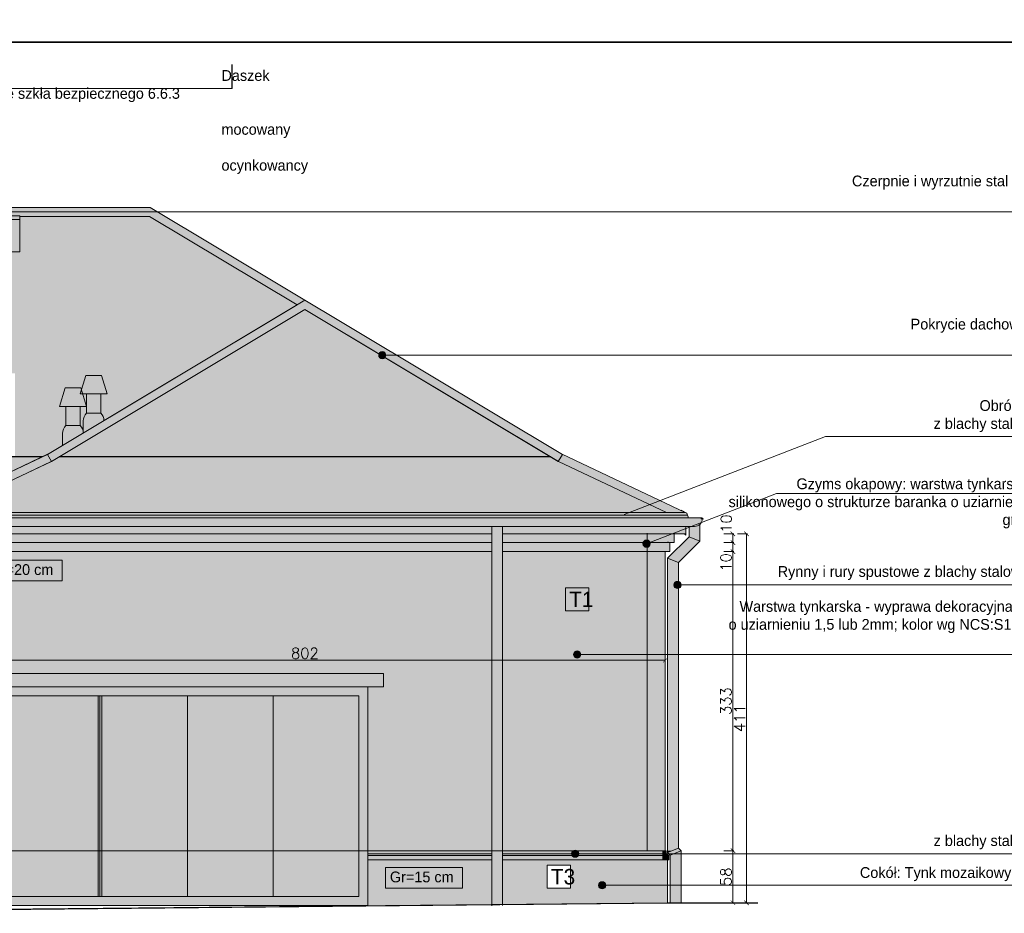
# Model space of a CAD drawing. Header units: millimetres. Extents: x -740 to 33545, y 5178 to 22494.
# Tile 30 of 250: x 1782 to 2878, y 11574 to 12569. Entities that reach past the tile are written whole.
import ezdxf
from ezdxf.lldxf.tags import DXFTag

# ---------------------------------------------------------------- set-up
doc = ezdxf.new("R2010")
doc.units = ezdxf.units.MM
doc.header["$MEASUREMENT"] = 0
doc.layers.get('Defpoints').update_dxf_attribs({"color": 252})
doc.layers.add('a3', color=252, linetype='Continuous', lineweight=30, plot=False)
for name, color, linetype, lineweight in [('A_l.widokowa', 252, 'Continuous', 18), ('A_linie widokowe', 252, 'Continuous', 18), ('l. przekrojowa', 252, 'Continuous', 30), ('l. widokowa', 252, 'Continuous', 15), ('l.przerywana', 252, 'ICAD_ISO03W100', 5), ('l.widokowa', 252, 'Continuous', 15), ('l.wypeĹ‚nien', 252, 'Continuous', 5), ('l.wypeĹ‚nieĹ„', 252, 'Continuous', 5), ('wymiarowanie', 252, 'Continuous', 9)]:
    doc.layers.add(name, color=color, linetype=linetype, lineweight=lineweight)
doc.layers.add('tabelki opis', color=252, linetype='Continuous')
doc.styles.add('styl2', font='simplex.shx')
tags = doc.linetypes.add('ICAD_ISO03W100', pattern=[30, 12, -18]).pattern_tags.tags
tags[6:7] = [DXFTag(74, 4), DXFTag(75, 0), DXFTag(340, '0'), DXFTag(46, 1.0), DXFTag(50, 0.0), DXFTag(44, 0.0), DXFTag(45, 0.0)]
tags[4:5] = [DXFTag(74, 4), DXFTag(75, 0), DXFTag(340, '0'), DXFTag(46, 1.0), DXFTag(50, 0.0), DXFTag(44, 0.0), DXFTag(45, 0.0)]
doc.dimstyles.new('Skala 1-50', dxfattribs={"dimtxt": 12, "dimasz": 5, "dimexe": 1, "dimexo": 1, "dimgap": 1.5, "dimtad": 1, "dimdec": 1, "dimrnd": 0.5, "dimtxsty": 'styl2', "dimblk": 'ARCHTICK', "dimcen": 5, "dimadec": 0, "dimazin": 0, "dimtfac": 1, "dimtdec": 1, "dimtmove": 1, "dimatfit": 3, "dimldrblk": 'ARCHTICK', "dimfxl": 0, "dimlwd": -1, "dimlwe": -1, "dimarcsym": 0})
pattern_1 = [(274.9697, (15.64, 17), (-16.99985222, 204.000017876), [15.699024, -376.776457]), (180, (17, 1.36), (-17, -17), [1.36, -15.64]), (0, (0, 0), (17, 17), [4.76, -12.24]), (90, (4.76, 0), (-17, 17), [1.7, -15.3]), (270, (15.64, 1.7), (17, -17), [1.7, -15.3]), (0, (15.64, 0), (17, 17), [1.36, -15.64]), (0, (0, 1.36), (17, 17), [3.4, -13.6]), (85.0303, (3.4, 1.36), (16.99985222, 204.000017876), [15.699024, -376.776457]), (52.6961, (3.4, 2.21), (-220.999760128, -289.00018261), [4.488136, -444.32475]), (18.4349, (6.12, 5.78), (34.0000074, 16.9999729), [4.300694, -49.458015]), (341.5651, (10.2, 7.14), (-34.0000074, 16.9999729), [4.300694, -49.458015]), (307.3039, (14.28, 5.78), (220.999760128, -289.00018261), [4.488136, -444.32475]), (20.2249, (6.97, 4.59), (-186.999953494, -68.000141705), [3.442245, -340.781524]), (339.7751, (10.2, 5.78), (186.999953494, -68.000141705), [3.442245, -340.781524]), (307.4054, (13.43, 4.59), (170.000169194, -220.999871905), [3.638153, -360.177725]), (52.5946, (4.76, 1.7), (-170.000169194, -220.999871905), [3.638153, -360.177725])]

# ---------------------------------------------------------------- blocks, each defined once
blk = doc.blocks.new('_ArchTick')
at = {"color": 0, "linetype": 'ByBlock', "const_width": 0.15}
blk.add_lwpolyline([(-0.5, -0.5), (0.5, 0.5)], dxfattribs=at)
blk = doc.blocks.new('*D1923')
at = {"layer": 'Defpoints', "color": 0}
for p in [(2500.6, 11873.6), (1698.6, 11859.7), (2500.6, 11856.1)]:
    blk.add_point(p, dxfattribs=at)
at = {"layer": 'wymiarowanie', "color": 0}
for p, q in [((1698.6, 11858.7), (1698.6, 11855.1)), ((1698.6, 11856.1), (2500.6, 11856.1)), ((2500.6, 11866.1), (2500.6, 11855.1))]:
    blk.add_line(p, q, dxfattribs=at)
at = {"layer": 'wymiarowanie', "color": 0, "xscale": 5, "yscale": 5, "zscale": 5, "rotation": 180}
blk.add_blockref('_ArchTick', (1698.6, 11856.1), dxfattribs=at)
at = {"layer": 'wymiarowanie', "color": 0, "xscale": 5, "yscale": 5, "zscale": 5}
blk.add_blockref('_ArchTick', (2500.6, 11856.1), dxfattribs=at)
at = {"layer": 'wymiarowanie', "color": 0, "insert": (2099.6, 11863.9), "char_height": 12, "attachment_point": 5, "style": 'styl2'}
blk.add_mtext('802', dxfattribs=at)
blk = doc.blocks.new('*D1944')
at = {"layer": 'Defpoints', "color": 0}
for p in [(2532.4, 11644.1), (2535.1, 11586.1), (2576, 11586.1)]:
    blk.add_point(p, dxfattribs=at)
at = {"layer": 'wymiarowanie', "color": 0}
for p, q in [((2566, 11644.1), (2577, 11644.1)), ((2576, 11644.1), (2576, 11586.1)), ((2566, 11586.1), (2577, 11586.1))]:
    blk.add_line(p, q, dxfattribs=at)
at = {"layer": 'wymiarowanie', "color": 0, "xscale": 5, "yscale": 5, "zscale": 5}
for p, rotation in [((2576, 11644.1), 90), ((2576, 11586.1), 270)]:
    blk.add_blockref('_ArchTick', p, dxfattribs=dict(at, rotation=rotation))
at = {"layer": 'wymiarowanie', "color": 0, "insert": (2568.2, 11615.1), "char_height": 12, "attachment_point": 5, "rotation": 90, "style": 'styl2'}
blk.add_mtext('58', dxfattribs=at)
blk = doc.blocks.new('*D1945')
at = {"layer": 'Defpoints', "color": 0}
for p in [(2537.4, 11977.1), (2576, 11977.1), (2566, 11644.1)]:
    blk.add_point(p, dxfattribs=at)
at = {"layer": 'wymiarowanie', "color": 0}
for p, q in [((2566, 11977.1), (2577, 11977.1)), ((2576, 11644.1), (2576, 11977.1)), ((2567, 11644.1), (2577, 11644.1))]:
    blk.add_line(p, q, dxfattribs=at)
at = {"layer": 'wymiarowanie', "color": 0, "xscale": 5, "yscale": 5, "zscale": 5}
for p, rotation in [((2576, 11977.1), 90), ((2576, 11644.1), 270)]:
    blk.add_blockref('_ArchTick', p, dxfattribs=dict(at, rotation=rotation))
at = {"layer": 'wymiarowanie', "color": 0, "insert": (2568.2, 11810.6), "char_height": 12, "attachment_point": 5, "rotation": 90, "style": 'styl2'}
blk.add_mtext('333', dxfattribs=at)
blk = doc.blocks.new('*D1946')
at = {"layer": 'Defpoints', "color": 0}
for p in [(2537.4, 11977.1), (2542.4, 11987.1), (2576, 11987.1)]:
    blk.add_point(p, dxfattribs=at)
at = {"layer": 'wymiarowanie', "color": 0}
for p, q in [((2566, 11987.1), (2577, 11987.1)), ((2566, 11977.1), (2577, 11977.1)), ((2576, 11977.1), (2576, 11987.1))]:
    blk.add_line(p, q, dxfattribs=at)
at = {"layer": 'wymiarowanie', "color": 0, "xscale": 5, "yscale": 5, "zscale": 5}
for p, rotation in [((2576, 11987.1), 90), ((2576, 11977.1), 270)]:
    blk.add_blockref('_ArchTick', p, dxfattribs=dict(at, rotation=rotation))
at = {"layer": 'wymiarowanie', "color": 0, "insert": (2568.2, 11965.1), "char_height": 12, "attachment_point": 5, "rotation": 90, "style": 'styl2'}
blk.add_mtext('10', dxfattribs=at)
blk = doc.blocks.new('*D1947')
at = {"layer": 'Defpoints', "color": 0}
for p in [(2542.4, 11996.9), (2576, 11996.9), (2542.4, 11987.1)]:
    blk.add_point(p, dxfattribs=at)
at = {"layer": 'wymiarowanie', "color": 0}
for p, q in [((2566, 11996.9), (2577, 11996.9)), ((2576, 11987.1), (2576, 11996.9)), ((2566, 11987.1), (2577, 11987.1))]:
    blk.add_line(p, q, dxfattribs=at)
at = {"layer": 'wymiarowanie', "color": 0, "xscale": 5, "yscale": 5, "zscale": 5}
for p, rotation in [((2576, 11996.9), 90), ((2576, 11987.1), 270)]:
    blk.add_blockref('_ArchTick', p, dxfattribs=dict(at, rotation=rotation))
at = {"layer": 'wymiarowanie', "color": 0, "insert": (2568.5, 12008.2), "char_height": 12, "attachment_point": 5, "rotation": 90, "style": 'styl2'}
blk.add_mtext('10', dxfattribs=at)
blk = doc.blocks.new('*D1948')
at = {"layer": 'Defpoints', "color": 0}
for p in [(2566, 11996.9), (2566, 11586.1), (2591.1, 11586.1)]:
    blk.add_point(p, dxfattribs=at)
at = {"layer": 'wymiarowanie', "color": 0}
for p, q in [((2581.1, 11996.9), (2592.1, 11996.9)), ((2591.1, 11996.9), (2591.1, 11586.1)), ((2581.1, 11586.1), (2592.1, 11586.1))]:
    blk.add_line(p, q, dxfattribs=at)
at = {"layer": 'wymiarowanie', "color": 0, "xscale": 5, "yscale": 5, "zscale": 5}
for p, rotation in [((2591.1, 11996.9), 90), ((2591.1, 11586.1), 270)]:
    blk.add_blockref('_ArchTick', p, dxfattribs=dict(at, rotation=rotation))
at = {"layer": 'wymiarowanie', "color": 0, "insert": (2583.5, 11791.5), "char_height": 12, "attachment_point": 5, "rotation": 90, "style": 'styl2'}
blk.add_mtext('411', dxfattribs=at)

msp = doc.modelspace()

# ---------------------------------------------------------------- hatches: boundary and pattern name
at = {"layer": 'l.wypeĹ‚nien'}
h = msp.add_hatch(color=256, dxfattribs=at)
h.paths.add_polyline_path([(38.61, 12360.32), (-420.14, 12085.31), (-556.93, 12020.48), (-557.9, 12020.48), (-558.81, 12020.05), (-560.13, 12015.14), (-575.16, 12014.85), (-576.04, 12014.11, 1.0911684), (-567.04, 12005.11), (-557.56, 12005.11), (-557.56, 11996.93), (2523.58, 11996.93), (2524.25, 12005.11), (2533.07, 12005.11, 0.4399017), (2541.83, 12014.66), (2541.32, 12014.86), (2526.67, 12014.85), (2524.84, 12020.05), (2522.96, 12020.48), (2386.16, 12085.31), (1927.42, 12360.32)])
h.paths.add_polyline_path([(841.28, 12175.76), (1101.41, 12175.76), (1101.41, 12082.59), (841.28, 12082.59)], flags=16)
h.paths.add_polyline_path([(178.34, 12175.76), (338.56, 12175.76), (338.56, 12082.59), (178.34, 12082.59)], flags=16)
h.paths.add_polyline_path([(1617.67, 12175.76), (1777.05, 12175.76), (1777.05, 12082.59), (1617.67, 12082.59)], flags=16)
h = msp.add_hatch(dxfattribs=at)
h.set_pattern_fill('SPANTILE', color=256, scale=17, style=0)
h.set_pattern_definition(pattern_1)
h.paths.add_polyline_path([(2090.83, 12251.86), (1813, 12085.31), (1676.21, 12020.48), (283.89, 12020.48), (147.1, 12085.31), (-88.82, 12226.74), (-88.82, 12262.71), (-88.82, 12266.71), (-100.04, 12266.71), (39.43, 12350.32), (118.14, 12350.32), (118.14, 12320.94), (178.14, 12320.94), (178.14, 12350.32), (754.64, 12350.32), (754.64, 12332.42), (744.64, 12332.42), (744.64, 12328.42), (804.64, 12328.42), (804.64, 12332.42), (794.64, 12332.42), (794.64, 12333.87), (838.6, 12333.87), (838.6, 12350.32), (1105.91, 12350.32), (1105.91, 12332.42), (1095.91, 12332.42), (1095.91, 12328.42), (1095.91, 12292.45), (1155.91, 12292.45), (1155.91, 12328.42), (1155.91, 12332.42), (1145.91, 12332.42), (1145.91, 12350.32), (1722.39, 12350.32), (1722.39, 12346.81), (1722.39, 12310.84), (1782.39, 12310.84), (1782.39, 12346.81), (1782.39, 12350.32), (1926.6, 12350.32)])
h.paths.add_polyline_path([(841.28, 12175.76), (1101.41, 12175.76), (1101.41, 12082.59), (841.28, 12082.59)], flags=16)
h.paths.add_polyline_path([(178.34, 12175.76), (338.56, 12175.76), (338.56, 12082.59), (178.34, 12082.59)], flags=16)
h.paths.add_polyline_path([(1617.67, 12175.76), (1777.05, 12175.76), (1777.05, 12082.59), (1617.67, 12082.59)], flags=16)
h.paths.add_polyline_path([(836.28, 12186.02), (1106.41, 12186.02), (1106.41, 12175.76), (836.28, 12175.76)], flags=16)
h.paths.add_polyline_path([(804.64, 12328.42), (744.64, 12328.42), (744.64, 12292.45), (804.64, 12292.45)], flags=16)
h.paths.add_polyline_path([(173.34, 12186.02), (343.56, 12186.02), (343.56, 12175.76), (173.34, 12175.76)], flags=16)
h.paths.add_polyline_path([(1612.67, 12186.02), (1782.05, 12186.02), (1782.05, 12175.76), (1612.67, 12175.76)], flags=16)
h = msp.add_hatch(dxfattribs=at)
h.set_pattern_fill('SPANTILE', color=256, scale=17, style=0)
h.set_pattern_definition(pattern_1)
h.paths.add_polyline_path([(1697.21, 12020.48), (1817.63, 12077.59), (2099.58, 12246.62), (2381.98, 12077.38), (2501.95, 12020.48)])
h = msp.add_hatch(color=256, dxfattribs=at)
h.paths.add_polyline_path([(1879.85, 12152.84), (1873.8, 12173.6), (1865.94, 12173.6), (1856.09, 12173.6), (1850.03, 12152.84), (1856.94, 12152.84), (1872.94, 12152.84)])
h.paths.add_polyline_path([(1872.94, 12131.48, -0.1831404), (1876.43, 12123.33), (1853.44, 12109.55), (1853.44, 12122.8, -0.1941336), (1856.94, 12131.48)])
h.paths.add_polyline_path([(1872.94, 12131.48), (1856.94, 12131.48), (1856.94, 12152.84), (1872.94, 12152.84)])
h = msp.add_hatch(color=256, dxfattribs=at)
h.paths.add_polyline_path([(1856.45, 12138.82), (1850.4, 12159.57), (1842.54, 12159.57), (1832.69, 12159.57), (1826.63, 12138.82), (1833.54, 12138.82), (1849.54, 12138.82)])
h.paths.add_polyline_path([(1849.54, 12117.45, -0.1831404), (1853.03, 12109.3), (1830.04, 12095.52), (1830.04, 12108.77, -0.1941336), (1833.54, 12117.45)])
h.paths.add_polyline_path([(1849.54, 12117.45), (1833.54, 12117.45), (1833.54, 12138.82), (1849.54, 12138.82)])
h = msp.add_hatch(color=256, dxfattribs=at)
h.paths.add_polyline_path([(2307.58, 11644.08), (2319.58, 11644.08), (2319.58, 11880.01), (2307.58, 11880.01)])
h.paths.add_polyline_path([(2307.58, 11996.93), (2307.58, 11987.09), (2307.58, 11977.09), (2307.58, 11880.01), (2319.58, 11880.01), (2319.58, 11977.09), (2319.58, 11987.09), (2319.58, 11996.93), (2319.58, 12005.11), (2307.58, 12005.11)])
h.paths.add_polyline_path([(2319.58, 11584.37), (2319.58, 11633.92), (2319.58, 11638.92), (2319.58, 11640.78), (2319.58, 11644.08), (2307.58, 11644.08), (2307.58, 11640.78), (2307.58, 11638.92), (2307.58, 11633.92), (2307.58, 11584.26)])
h = msp.add_hatch(color=256, dxfattribs=at)
h.paths.add_polyline_path([(2515.31, 11739.58), (2515.31, 11862.57), (2503.31, 11862.57), (2503.31, 11739.58)])
h.paths.add_polyline_path([(2515.31, 11862.57), (2515.31, 11939.96), (2515.31, 11964.92), (2503.31, 11969.89), (2503.31, 11862.57)])
h.paths.add_polyline_path([(2503.31, 11647.08), (2515.31, 11647.08), (2515.31, 11739.58), (2503.31, 11739.58)])
h.paths.add_polyline_path([(2503.31, 11969.89), (2515.31, 11964.92), (2539.07, 11988.68), (2527.07, 11993.65)])
h.paths.add_polyline_path([(2518.19, 11605.56), (2518.19, 11644.05), (2506.19, 11639.08), (2506.19, 11605.56)])
h.paths.add_polyline_path([(2506.19, 11586.08), (2518.19, 11586.08), (2518.19, 11605.56), (2506.19, 11605.56)])
h.paths.add_polyline_path([(2527.07, 11993.65), (2539.07, 11988.68), (2539.07, 12007.4, -0.1844831), (2533.07, 12005.11), (2527.07, 12005.11)])
h.paths.add_polyline_path([(2506.19, 11639.08), (2518.19, 11644.05), (2515.31, 11646.94), (2503.31, 11641.97)])
h.paths.add_polyline_path([(2503.31, 11641.97), (2515.31, 11646.94), (2515.31, 11647.08), (2503.31, 11647.08)])
h = msp.add_hatch(color=256, dxfattribs=at)
h.paths.add_polyline_path([(1724.51, 11977.09), (2307.58, 11977.09), (2307.58, 11987.09), (1724.51, 11987.09)])
h.paths.add_polyline_path([(1724.51, 11987.09), (2307.58, 11987.09), (2307.58, 11996.93), (1724.51, 11996.93)])
h.paths.add_polyline_path([(2319.58, 11987.09), (2480.58, 11987.09), (2480.58, 11996.93), (2319.58, 11996.93)])
h.paths.add_polyline_path([(2319.58, 11977.09), (2480.58, 11977.09), (2480.58, 11987.09), (2319.58, 11987.09)])
h.paths.add_polyline_path([(1688.58, 11987.09), (1693.58, 11987.09), (1724.51, 11987.09), (1724.51, 11996.93), (1688.58, 11996.93), (1688.58, 11996.93), (1688.58, 11987.09)])
h.paths.add_polyline_path([(1693.58, 11977.09), (1698.58, 11977.09), (1724.51, 11977.09), (1724.51, 11987.09), (1693.58, 11987.09)])
h.paths.add_polyline_path([(2505.59, 11987.09), (2510.59, 11987.09), (2510.59, 11996.93), (2480.58, 11996.93), (2480.58, 11987.09)])
h.paths.add_polyline_path([(2500.58, 11977.09), (2505.59, 11977.09), (2505.59, 11987.09), (2480.58, 11987.09), (2480.58, 11977.09)])
h = msp.add_hatch(color=256, dxfattribs=at)
h.paths.add_polyline_path([(624.77, 11644.08), (624.77, 11977.09), (984.52, 11977.09), (1294.38, 11977.09), (1294.38, 11829.08), (1267.81, 11829.08), (1267.81, 11933.57), (1262.4, 11939.08), (704.18, 11939.08), (704.18, 11829.08), (704.18, 11719.08), (710.71, 11714.18), (1267.81, 11714.18), (1267.81, 11719.08), (1267.81, 11829.08), (1294.38, 11829.08), (1294.38, 11651.08), (1265.61, 11651.08), (1148.95, 11644.08), (726.08, 11644.08)])
h.paths.add_polyline_path([(1724.51, 11977.09), (2307.58, 11977.09), (2307.58, 11829.08), (2187.24, 11829.08), (2187.24, 11841.56), (2169.58, 11841.48), (1724.51, 11841.48)])
h.paths.add_polyline_path([(1370.94, 11977.09), (1693.58, 11977.09), (1698.58, 11977.09), (1698.58, 11929.13), (1443.58, 11916.38), (1436.67, 11916.03), (1436.67, 11910.13), (1436.35, 11910.11), (1419, 11910.11, 2.4983417), (1418.05, 11909.11, 0.2708573), (1422.5, 11899.49), (1422.5, 11892.55), (1417.58, 11892.38), (1417.6, 11887.69, 0.6982678), (1418.13, 11887.5), (1420.25, 11890.49), (1420.25, 11881.58), (1370.94, 11881.58)])
h.paths.add_polyline_path([(2319.58, 11644.08), (2480.58, 11644.08), (2480.58, 11829.08), (2319.58, 11829.08)])
h.paths.add_polyline_path([(2187.24, 11826.48), (2172.24, 11826.48), (2169.58, 11826.48), (2169.58, 11644.08), (2307.58, 11644.08), (2307.58, 11829.08), (2187.24, 11829.08)])
h.paths.add_polyline_path([(2480.58, 11829.08), (2480.58, 11977.09), (2319.58, 11977.09), (2319.58, 11829.08)])
h.paths.add_polyline_path([(1360.21, 11651.08), (1423.58, 11651.08), (1423.58, 11829.08), (1360.21, 11829.08)])
h.paths.add_polyline_path([(1306.38, 11651.08), (1360.21, 11651.08), (1360.21, 11829.08), (1306.38, 11829.08)])
h.paths.add_polyline_path([(1306.38, 11829.08), (1306.38, 11977.09), (1360.21, 11977.09), (1360.21, 11881.58), (1318.3, 11881.58), (1318.3, 11880.08), (1327.3, 11880.08), (1327.3, 11879.58), (1328.55, 11879.58), (1328.55, 11873.08), (1318.3, 11873.08), (1318.3, 11865.08), (1360.21, 11865.08), (1360.21, 11829.08)])
h.paths.add_polyline_path([(1422.6, 11644.08), (1443.58, 11644.08), (1443.58, 11829.08), (1423.58, 11829.08), (1423.58, 11651.08), (1413.58, 11651.08), (1413.58, 11644.08)])
h.paths.add_polyline_path([(2480.58, 11644.08), (2500.58, 11644.08), (2500.58, 11829.08), (2480.58, 11829.08)])
h.paths.add_polyline_path([(1698.58, 11929.13), (1698.58, 11841.48), (1724.51, 11841.48), (1724.51, 11977.09), (1698.58, 11977.09)])
h.paths.add_polyline_path([(2500.58, 11829.08), (2500.58, 11977.09), (2480.58, 11977.09), (2480.58, 11829.08)])
h.paths.add_polyline_path([(1423.58, 11829.08), (1423.58, 11865.08), (1360.21, 11865.08), (1360.21, 11829.08)])
h.paths.add_polyline_path([(1360.21, 11881.58), (1370.94, 11881.58), (1370.94, 11977.09), (1360.21, 11977.09)])
h.paths.add_polyline_path([(1443.58, 11829.08), (1443.58, 11860.09), (1426.61, 11877.07), (1423.58, 11877.07), (1423.58, 11873.08), (1423.58, 11865.08), (1423.58, 11829.08)])
h.paths.add_polyline_path([(1446.26, 11644.08), (1446.26, 11829.08), (1443.58, 11829.08), (1443.58, 11644.08)])
h.paths.add_polyline_path([(1411.83, 11873.08), (1411.83, 11879.58), (1410.58, 11879.58), (1410.58, 11880.08), (1360.21, 11880.08), (1360.21, 11873.08)])
h.paths.add_polyline_path([(1360.21, 11873.08), (1360.21, 11880.08), (1331.3, 11880.08), (1331.3, 11879.58), (1330.05, 11879.58), (1330.05, 11873.08)])
h.paths.add_polyline_path([(1446.26, 11829.08), (1446.26, 11857.42), (1443.58, 11860.09), (1443.58, 11829.08)])
h.paths.add_polyline_path([(1423.58, 11873.08), (1423.58, 11877.07), (1420.25, 11877.07), (1420.25, 11880.08), (1414.58, 11880.08), (1414.58, 11879.58), (1413.33, 11879.58), (1413.33, 11873.08)])
msp.add_hatch(color=256, dxfattribs=at).paths.add_polyline_path([(2169.58, 11841.48), (1558.58, 11841.48), (1558.58, 11826.48), (2172.24, 11826.48), (2187.24, 11826.48), (2187.24, 11841.56)])
h = msp.add_hatch(color=256, dxfattribs=at)
h.paths.add_polyline_path([(2319.58, 11633.92), (2503.19, 11633.92), (2504.77, 11633.92), (2504.77, 11638.92), (2319.58, 11638.92)])
h.paths.add_polyline_path([(2307.58, 11633.92), (2307.58, 11638.92), (2169.58, 11638.92), (2169.58, 11633.92)])
h.paths.add_polyline_path([(2319.58, 11640.78), (2501.56, 11640.78), (2501.56, 11644.08), (2500.58, 11644.08), (2480.58, 11644.08), (2319.58, 11644.08)])
h.paths.add_polyline_path([(2307.58, 11640.78), (2307.58, 11644.08), (2169.58, 11644.08), (2169.58, 11640.78)])
h.paths.add_polyline_path([(2319.58, 11640.78), (2501.56, 11640.78), (2504.77, 11638.92), (2319.58, 11638.92)])
h.paths.add_polyline_path([(2307.58, 11638.92), (2307.58, 11640.78), (2169.58, 11640.78), (2169.58, 11638.92)])
h = msp.add_hatch(color=256, dxfattribs=at)
h.paths.add_polyline_path([(2497.25, 11633.92), (2503.19, 11633.92), (2504.77, 11633.92), (2504.77, 11638.92), (2497.25, 11638.92)])
h.paths.add_polyline_path([(2497.25, 11640.78), (2501.56, 11640.78), (2501.56, 11644.08), (2500.58, 11644.08), (2497.25, 11644.08)])
h.paths.add_polyline_path([(2497.25, 11638.92), (2504.77, 11638.92), (2501.56, 11640.78), (2497.25, 11640.78)])
h.paths.add_polyline_path([(2503.31, 11641.97), (2508.41, 11644.08), (2503.31, 11644.08)])
h = msp.add_hatch(color=256, dxfattribs=at)
h.paths.add_polyline_path([(2319.58, 11584.37), (2319.58, 11633.92), (2503.19, 11633.92), (2503.19, 11605.56), (2503.19, 11586.08)])
h.paths.add_polyline_path([(2368.89, 11628.29), (2368.89, 11601.07), (2400.23, 11601.07), (2400.23, 11628.29)], flags=24)
h.paths.add_polyline_path([(2369.37, 11628.12), (2369.37, 11602.2), (2395.29, 11602.2), (2395.29, 11628.12)], flags=0)
h.paths.add_polyline_path([(2169.58, 11582.98), (2169.58, 11633.92), (2307.58, 11633.92), (2307.58, 11584.26)])
h = msp.add_hatch(dxfattribs=at)
h.set_pattern_fill('CONC', color=256, scale=17, style=0)
h.set_pattern_definition([(0, (16.15, 10.88), (0, 17), [0, -17]), (0, (16.32, 4.93), (0, 17), [0, -17]), (0, (16.83, 14.11), (0, 17), [0, -17]), (338.1986, (7.99, 8.84), (51.0000046, -16.9999985), [1.83095, -89.716854]), (216.8699, (9.69, 8.16), (50.9999986, 34.0000021), [0.85, -84.15]), (130.6013, (9.01, 7.65), (85.00000716, -101.9999833), [1.567315, -155.164933]), (206.5651, (3.4, 5.61), (-16.9999857, -17.0000223), [0.380137, -37.63302]), (326.3099, (3.06, 5.44), (33.9999925, -17.0000227), [0.612952, -60.681432]), (108.4349, (3.57, 5.1), (-16.9999729, 34.0000074), [0.53759, -53.221135]), (225, (14.28, 3.91), (-4e-15, -17.000005), [0.721242, -23.32038]), (0, (13.77, 3.4), (17, 17), [1.02, -15.98]), (135, (14.79, 3.4), (-17.000005, 2e-15), [0.721242, -23.32038]), (251.5651, (12.24, 14.79), (16.9999729, 34.0000074), [0.53759, -53.221135]), (0, (12.07, 14.28), (17, 17), [0.85, -16.15]), (143.1301, (12.92, 14.28), (-50.9999986, 34.0000021), [0.85, -84.15]), (213.6901, (3.23, 14.96), (33.9999925, 17.0000227), [0.612952, -60.681432]), (341.5651, (2.72, 14.62), (-34.0000074, 16.9999729), [1.075182, -52.683544]), (126.8699, (3.74, 14.28), (34.0000021, -50.9999986), [0.85, -84.15]), (0, (8.16, 14.28), (0, 17), [0, -17]), (0, (3.57, 9.86), (0, 17), [0, -17]), (0, (8.33, 3.57), (0, 17), [0, -17]), (0, (12.92, 8.84), (0, 17), [0, -17]), (0, (7.99, 11.73), (0, 17), [0, -17]), (0, (4.25, 12.24), (0, 17), [0, -17]), (0, (5.78, 11.22), (0, 17), [0, -17]), (0, (5.1, 7.14), (0, 17), [0, -17]), (0, (1.02, 7.82), (0, 17), [0, -17]), (0, (1.19, 11.73), (0, 17), [0, -17]), (0, (0.68, 15.47), (0, 17), [0, -17]), (0, (5.95, 16.15), (0, 17), [0, -17]), (0, (9.69, 16.83), (0, 17), [0, -17]), (0, (15.64, 16.15), (0, 17), [0, -17]), (0, (11.56, 10.88), (0, 17), [0, -17]), (0, (9.86, 13.94), (0, 17), [0, -17]), (0, (11.22, 5.78), (0, 17), [0, -17]), (0, (6.12, 4.93), (0, 17), [0, -17]), (0, (11.22, 1.19), (0, 17), [0, -17]), (0, (5.61, 2.21), (0, 17), [0, -17]), (0, (0.17, 1.7), (0, 17), [0, -17]), (0, (2.21, 0.85), (0, 17), [0, -17]), (0, (2.38, 3.23), (0, 17), [0, -17]), (0, (13.77, 0.51), (0, 17), [0, -17]), (0, (15.81, 7.48), (0, 17), [0, -17]), (0, (14.96, 12.58), (0, 17), [0, -17]), (0, (7.14, 0.34), (0, 17), [0, -17])])
h.paths.add_polyline_path([(2319.58, 11584.37), (2319.58, 11633.92), (2503.19, 11633.92), (2503.19, 11605.56), (2503.19, 11586.08)])
h.paths.add_polyline_path([(2368.89, 11628.29), (2368.89, 11601.07), (2400.23, 11601.07), (2400.23, 11628.29)], flags=24)
h.paths.add_polyline_path([(2369.37, 11628.12), (2369.37, 11602.2), (2395.29, 11602.2), (2395.29, 11628.12)], flags=0)
h.paths.add_polyline_path([(2169.58, 11582.98), (2169.58, 11633.92), (2307.58, 11633.92), (2307.58, 11584.26)])
at = {"layer": 'l.wypeĹ‚nieĹ„'}
h = msp.add_hatch(color=256, dxfattribs=at)
edge = h.paths.add_edge_path()
edge.add_line((1573.58, 11582.98), (2169.58, 11582.98))
edge = h.paths.add_edge_path()
edge.add_line((1573.58, 11582.98), (2169.58, 11582.98))
h.paths.add_polyline_path([(2169.58, 11582.98), (1573.58, 11582.98), (1573.58, 11826.48), (2169.58, 11826.48)])
at = {"layer": 'wymiarowanie'}
h = msp.add_hatch(dxfattribs=at)
h.set_pattern_fill('SPANTILE', color=256, scale=10, style=0)
h.set_pattern_definition([(274.9697, (9.2, 10), (-9.99991307, 120.000010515), [9.23472, -221.63321]), (180, (10, 0.8), (-10, -10), [0.8, -9.2]), (0, (0, 0), (10, 10), [2.8, -7.2]), (90, (2.8, 0), (-10, 10), [1, -9]), (270, (9.2, 1), (10, -10), [1, -9]), (0, (9.2, 0), (10, 10), [0.8, -9.2]), (0, (0, 0.8), (10, 10), [2, -8]), (85.0303, (2, 0.8), (9.99991307, 120.000010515), [9.23472, -221.63321]), (52.6961, (2, 1.3), (-129.999858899, -170.000107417), [2.64008, -261.3675]), (18.4349, (3.6, 3.4), (20.00000435, 9.999984), [2.52982, -29.09295]), (341.5651, (6, 4.2), (-20.00000435, 9.999984), [2.52982, -29.09295]), (307.3039, (8.4, 3.4), (129.999858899, -170.000107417), [2.64008, -261.3675]), (20.2249, (4.1, 2.7), (-109.999972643, -40.000083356), [2.02485, -200.45972]), (339.7751, (6, 3.4), (109.999972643, -40.000083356), [2.02485, -200.45972]), (307.4054, (7.9, 2.7), (100.000099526, -129.99992465), [2.14009, -211.86925]), (52.5946, (2.8, 1), (-100.000099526, -129.99992465), [2.14009, -211.86925])])
h.paths.add_polyline_path([(-127.77, 12250.09), (39.43, 12350.32), (1926.6, 12350.32), (2090.83, 12251.86), (1813, 12085.31), (1676.21, 12020.48), (283.89, 12020.48), (147.1, 12085.31)])
h.paths.add_polyline_path([(841.28, 12175.76), (1101.41, 12175.76), (1101.41, 12082.59), (841.28, 12082.59)], flags=16)
h.paths.add_polyline_path([(178.34, 12175.76), (338.56, 12175.76), (338.56, 12082.59), (178.34, 12082.59)], flags=16)
h.paths.add_polyline_path([(1617.67, 12175.76), (1777.05, 12175.76), (1777.05, 12082.59), (1617.67, 12082.59)], flags=16)
h.paths.add_polyline_path([(836.28, 12186.02), (1106.41, 12186.02), (1106.41, 12175.76), (836.28, 12175.76)], flags=16)
h.paths.add_polyline_path([(173.34, 12186.02), (343.56, 12186.02), (343.56, 12175.76), (173.34, 12175.76)], flags=16)
h.paths.add_polyline_path([(1612.67, 12186.02), (1782.05, 12186.02), (1782.05, 12175.76), (1612.67, 12175.76)], flags=16)
h.paths.add_polyline_path([(1697.21, 12020.48), (1817.63, 12077.59), (2099.58, 12246.62), (2381.98, 12077.38), (2501.95, 12020.48)])
at = {"layer": 'wymiarowanie', "ltscale": 0.3}
for points in [[(2181.73, 12195.87, -1), (2189.81, 12195.87, -1)], [(2475.84, 11985.96, -1), (2483.92, 11985.96, -1)], [(2510.25, 11939.96, -1), (2518.32, 11939.96, -1)], [(2398.55, 11862.57, -1), (2406.63, 11862.57, -1)], [(2396.32, 11640.78, -1), (2404.4, 11640.78, -1)], [(2426.4, 11605.56, -1), (2434.47, 11605.56, -1)]]:
    msp.add_hatch(color=256, dxfattribs=at).paths.add_polyline_path(points)

# ---------------------------------------------------------------- linework, layer by layer
at = {"layer": 'a3'}
for points in [[(1360.21, 14029.38), (1360.21, 12544.38), (3460.21, 12544.38), (3460.21, 14029.38), (1360.21, 14029.38)], [(1360.21, 12544.38), (1360.21, 11059.38), (3460.21, 11059.38), (3460.21, 12544.38), (1360.21, 12544.38)]]:
    msp.add_lwpolyline(points, dxfattribs=at)
at = {"layer": 'A_l.widokowa'}
msp.add_lwpolyline([(1722.39, 12346.81), (1782.39, 12346.81), (1782.39, 12310.84), (1722.39, 12310.84)], close=True, dxfattribs=at)
at = {"layer": 'A_linie widokowe'}
msp.add_lwpolyline([(1782.39, 12350.82), (1722.39, 12350.82), (1722.39, 12346.81), (1782.39, 12346.81)], close=True, dxfattribs=at)
at = {"layer": 'A_linie widokowe', "linetype": 'Continuous', "lineweight": -2}
for points in [[(1807.17, 12082.59), (984.52, 12082.59), (984.52, 12082.59)], [(2373.2, 12082.59), (1825.97, 12082.59)]]:
    msp.add_lwpolyline(points, dxfattribs=at)
at = {"layer": 'l. przekrojowa', "linetype": 'ICAD_ISO03W100', "ltscale": 0.5}
msp.add_line((-530.71, 11556.08), (2503.19, 11586.08), dxfattribs=at)
at = {"layer": 'l. przekrojowa'}
for p, q in [((1420.86, 11576), (2503.19, 11586.08)), ((2503.19, 11586.08), (2603.68, 11586.08))]:
    msp.add_line(p, q, dxfattribs=at)
at = {"layer": 'l. widokowa'}
for p, q in [((1856.53, 12131.23, 0), (1856.53, 12152.6, 0)), ((1872.53, 12131.23, 0), (1872.53, 12152.6, 0)), ((1833.54, 12117.45, 0), (1833.54, 12138.82, 0)), ((1849.54, 12117.45, 0), (1849.54, 12138.82, 0)), ((1872.53, 12131.23, 0), (1856.53, 12131.23, 0)), ((1853.03, 12109.3, 0), (1853.03, 12122.56, 0)), ((1830.04, 12095.52, 0), (1830.04, 12108.77, 0)), ((1849.54, 12117.45, 0), (1833.54, 12117.45, 0))]:
    msp.add_line(p, q, dxfattribs=at)
at = {"layer": 'l. widokowa', "elevation": 0}
for points in [[(1872.53, 12152.6), (1849.62, 12152.6), (1855.68, 12173.36), (1865.53, 12173.36)], [(1854.53, 12152.6), (1879.44, 12152.6), (1873.38, 12173.36), (1861.76, 12173.36)], [(1849.54, 12138.82), (1826.63, 12138.82), (1832.69, 12159.57), (1842.54, 12159.57)], [(1831.54, 12138.82), (1856.45, 12138.82), (1850.4, 12159.57), (1838.77, 12159.57)]]:
    msp.add_lwpolyline(points, dxfattribs=at)
at = {"layer": 'l. widokowa'}
for centre, start, end in [((1865.53, 12122.56, 0), 136.05448, 180), ((1863.53, 12122.56, 0), 2.43299, 43.94552), ((1842.54, 12108.77, 0), 136.05448, 180), ((1840.54, 12108.77, 0), 2.43299, 43.94552)]:
    msp.add_arc(centre, 12.5, start, end, dxfattribs=at)
at = {"layer": 'l.przerywana', "ltscale": 0.3}
for p, q in [((2480.58, 11997.58), (2480.58, 11644.08)), ((1573.58, 11644.08), (2169.58, 11644.08)), ((2169.58, 11644.08), (2480.58, 11644.08))]:
    msp.add_line(p, q, dxfattribs=at)
at = {"layer": 'l.widokowa'}
for p, q in [((1927.42, 12360.32), (1145.91, 12360.32)), ((1926.6, 12350.32), (1782.39, 12350.32)), ((1817.63, 12077.59), (1813, 12085.31)), ((2381.54, 12077.59), (2386.16, 12085.31)), ((2542.07, 12014.11), (2543.27, 12013.42)), ((2307.58, 12005.11), (2307.58, 11582.86)), ((2319.58, 12005.11), (2319.58, 11582.98)), ((2524.07, 12005.11), (2533.07, 12005.11)), ((2527.07, 12005.11), (2527.07, 11993.65)), ((2539.07, 12007.4), (2539.07, 11988.68)), ((2319.58, 11994.51), (2319.58, 11647.08)), ((2527.07, 11993.65), (2503.31, 11969.89)), ((2539.07, 11988.68), (2515.31, 11964.92)), ((2523.58, 11995.39), (2522.48, 11996.22)), ((2527.07, 11993.65), (2539.07, 11988.68)), ((1306.38, 11987.09), (2307.58, 11987.09)), ((1306.38, 11977.09), (2307.58, 11977.09)), ((2319.58, 11987.09), (2505.59, 11987.09)), ((2319.58, 11977.09), (2505.59, 11977.09)), ((2500.58, 11977.09), (2500.58, 11644.08)), ((2510.59, 11987.09), (2505.59, 11987.09)), ((2503.31, 11969.89), (2503.31, 11641.97)), ((2503.31, 11969.89), (2515.31, 11964.92)), ((2515.31, 11964.92), (2515.31, 11646.94)), ((2501.56, 11644.08), (2500.58, 11644.08)), ((2501.56, 11640.78), (2501.56, 11644.08)), ((2515.31, 11646.94), (2503.31, 11641.97)), ((2506.19, 11639.08), (2503.31, 11641.97)), ((2506.19, 11639.08), (2518.19, 11644.05)), ((2518.19, 11644.05), (2515.31, 11646.94)), ((2503.19, 11633.92), (2503.19, 11586.08))]:
    msp.add_line(p, q, dxfattribs=at)
at = {"layer": 'l.widokowa', "ltscale": 0.3}
for p, q in [((1676.21, 12020.48), (1813.34, 12085.51)), ((1697.21, 12020.48), (1817.19, 12077.38)), ((2501.95, 12020.48), (2381.98, 12077.38)), ((2522.96, 12020.48), (2385.83, 12085.51)), ((2307.58, 11644.08), (2169.58, 11644.08)), ((2307.58, 11640.78), (2169.58, 11640.78)), ((2307.58, 11638.92), (2169.58, 11638.92)), ((2500.93, 11644.08), (2319.58, 11644.08)), ((2501.56, 11640.78), (2319.58, 11640.78)), ((2504.77, 11638.92), (2319.58, 11638.92)), ((2307.58, 11633.92), (2169.58, 11633.92)), ((2504.77, 11633.92), (2319.58, 11633.92))]:
    msp.add_line(p, q, dxfattribs=at)
for points in [[(2386.16, 12085.31), (1927.42, 12360.32)], [(2090.83, 12251.86), (1926.6, 12350.32)], [(1813, 12085.31), (2099.58, 12257.11)], [(1817.63, 12077.59), (2099.58, 12246.62)], [(2381.54, 12077.59), (2099.58, 12246.62)]]:
    msp.add_lwpolyline(points, dxfattribs=at)
at = {"layer": 'l.widokowa'}
for points in [[(1782.39, 12350.32), (1926.6, 12350.32), (2090.83, 12251.86), (1813, 12085.31), (1676.21, 12020.48), (283.89, 12020.48), (147.1, 12085.31), (-127.77, 12250.09)], [(2090.83, 12251.86), (1926.6, 12350.32), (1782.39, 12350.32)], [(1697.21, 12020.48), (1817.63, 12077.59), (2099.58, 12246.62), (2381.98, 12077.38), (2501.95, 12020.48), (1697.21, 12020.48)], [(-557.9, 12020.48), (2522.96, 12020.48)], [(2518.31, 12023.09), (2524.84, 12020.05), (2526.67, 12014.85)], [(2525.68, 12017.67), (984.52, 12017.67)], [(2541.19, 12014.85), (984.52, 12014.85)], [(2524.25, 12005.11), (984.52, 12005.11)], [(2523.58, 12005.11), (2523.58, 11995.26)], [(2307.58, 11996.93), (1306.38, 11996.93)], [(2523.58, 11996.93), (2319.58, 11996.93)], [(2503.59, 11988.18), (2503.75, 11988.18), (2503.75, 11988.18)], [(2510.59, 11996.93), (2510.59, 11987.09)], [(2505.59, 11977.09), (2500.59, 11977.09), (2500.59, 11977.09)], [(2505.59, 11987.09), (2505.59, 11977.09)], [(2169.58, 11841.48), (1558.58, 11841.48), (1558.58, 11826.48), (2172.24, 11826.48), (2187.24, 11826.48), (2187.24, 11841.56), (2169.58, 11841.48)], [(2169.58, 11582.98), (1573.58, 11582.98), (1573.58, 11826.48), (2169.58, 11826.48), (2169.58, 11582.98), (1573.58, 11582.98)], [(2501.56, 11640.78), (2504.77, 11638.92), (2504.77, 11633.92), (2504.03, 11634.67)], [(2506.19, 11586.08), (2506.19, 11639.08)], [(2518.19, 11586.08), (2518.19, 11644.05)]]:
    msp.add_lwpolyline(points, dxfattribs=at)
msp.add_lwpolyline([(2159.58, 11592.98), (1583.58, 11592.98), (1583.58, 11816.48), (2159.58, 11816.48)], close=True, dxfattribs=at)
msp.add_circle((2541.32, 12014.11), 0.75, dxfattribs=at)
msp.add_arc((2533.07, 12014.11), 9, 270, 0, dxfattribs=at)
at = {"layer": 'l.wypeĹ‚nien'}
for p, q in [((1370.94, 12492.72), (2018.81, 12492.72)), ((1869.58, 11816.48), (1869.58, 11592.98)), ((1871.58, 11816.48), (1871.58, 11592.98)), ((1873.58, 11816.48), (1873.58, 11592.98)), ((1968.92, 11816.48), (1968.92, 11592.98)), ((2064.25, 11816.48), (2064.25, 11592.98))]:
    msp.add_line(p, q, dxfattribs=at)
at = {"layer": 'wymiarowanie', "lineweight": 30}
msp.add_line((2018.81, 12492.72), (2018.81, 12519.41), dxfattribs=at)
at = {"layer": 'wymiarowanie'}
for p, q in [((1757.18, 12355.25), (3196.88, 12355.25)), ((2185.77, 12195.87), (3196.88, 12195.87)), ((2455.09, 12018.53), (2678.96, 12105.21)), ((2678.96, 12105.21), (3196.88, 12105.21)), ((2480.58, 11985.96), (2624.4, 12041.65)), ((2624.4, 12041.65), (3196.88, 12041.65)), ((2514.29, 11939.96), (3196.88, 11939.96)), ((2402.59, 11862.57), (3196.88, 11862.57)), ((2371.26, 11640.78), (3196.88, 11640.78)), ((2430.44, 11605.56), (3196.88, 11605.56))]:
    msp.add_line(p, q, dxfattribs=at)
for points in [[(1743.74, 11967.53), (1829.59, 11967.53), (1829.59, 11944.53), (1743.74, 11944.53)], [(2189.2, 11625.31), (2275.05, 11625.31), (2275.05, 11602.31), (2189.2, 11602.31)]]:
    msp.add_lwpolyline(points, close=True, dxfattribs=at)
for points in [[(2389.71, 11936.94), (2415.63, 11936.94), (2415.63, 11911.02), (2389.71, 11911.02), (2389.71, 11936.94)], [(2369.37, 11628.12), (2395.29, 11628.12), (2395.29, 11602.2), (2369.37, 11602.2), (2369.37, 11628.12)]]:
    msp.add_lwpolyline(points, dxfattribs=at)
at = {"layer": 'wymiarowanie', "ltscale": 0.3}
for centre in [(2185.77, 12195.87), (2479.88, 11985.96), (2514.29, 11939.96), (2402.59, 11862.57), (2400.36, 11640.78), (2430.44, 11605.56)]:
    msp.add_circle(centre, 4.04, dxfattribs=at)

# ---------------------------------------------------------------- texts
at = {"layer": 'tabelki opis', "insert": (1604.32, 11776.17), "char_height": 10.24, "width": 164.736, "attachment_point": 1}
msp.add_mtext('\\pi38.50496;{\\fCentury Gothic|b0|i1|c238|p34;ZEWNĘTRZNA }\\pi38.96576;{\\fCentury Gothic|b0|i1|c238|p34;GRUNTOWA}\\P\\pi25.80736;{\\fCentury Gothic|b0|i1|c238|p34;- POMPA CIEPŁA}', dxfattribs=at)
at = {"layer": 'wymiarowanie', "attachment_point": 1}
for s, insert, char_height, width in [('\\pi621.52874;{\\fCentury Gothic|b0|i0|c238|p34;}\\P{\\fCentury Gothic|b0|i0|c238|p34;Daszek szklany systemowy o wym. 255 x 120 cm wykonany ze szkła }{\\fCentury Gothic|b0|i0|c238|p34;bezpiecznego 6.6.3 ESG/VSG}\\P{\\fCentury Gothic|b0|i0|c238|p34;mocowany na wspornikach w konstrukcji stalowej }\\P{\\fCentury Gothic|b0|i0|c238|p34;ocynkowancy i malowanych proszkowo w kolorze RAL 7016}', (435.83, 12533.27), 12, 621.5287), ('\\pi621.52874;{\\fCentury Gothic|b0|i0|c238|p34;}\\P{\\fCentury Gothic|b0|i0|c238|p34;Daszek szklany systemowy o wym. 130 x 120 cm wykonany ze szkła }{\\fCentury Gothic|b0|i0|c238|p34;bezpiecznego 6.6.3 ESG/VSG}\\P{\\fCentury Gothic|b0|i0|c238|p34;mocowany na wspornikach w konstrukcji stalowej }\\P{\\fCentury Gothic|b0|i0|c238|p34;ocynkowancy i malowanych proszkowo w kolorze RAL 7016}', (1385.25, 12533.27), 12, 621.5287), ('\\pi137.34074;{\\fCentury Gothic|b0|i0|c238|p34;Czerpnie i wyrzutnie stal ocynkowana malowana proszkowo}\\P\\pi470.78474;{\\fCentury Gothic|b0|i0|c238|p34;w kolorze RAL 7016}', (2571.09, 12395.8), 12, 621.5287), ('\\pi202.60874;{\\fCentury Gothic|b0|i0|c238|p34;Pokrycie dachowe projektowana blachodachówka}\\P\\pi470.78474;{\\fCentury Gothic|b0|i0|c238|p34;w kolorze RAL 7016}', (2571.09, 12236.42), 12, 621.5287), ('\\pi279.30074;{\\fCentury Gothic|b0|i0|c238|p34;Obróbki blacharskie, parapety zewnętrzne}\\P\\pi223.76474;{\\fCentury Gothic|b0|i0|c238|p34; z blachy stalowej powlekanej w kolorze RAL 7016}', (2571.09, 12145.76), 12, 621.5287), ('\\pi75.04874;{\\fCentury Gothic|b0|i0|c238|p34;Gzyms okapowy: warstwa tynkarska - wyprawa dekoracyjna z tynku }\\pi74.52074;{\\fCentury Gothic|b0|i0|c238|p34;silikonowego o strukturze baranka o uziarnieniu 1,5 lub 2mm; kolor wg }\\pi75.55274;{\\fCentury Gothic|b0|i0|c238|p34;NCS:S4000-N}\\P\\pi304.86074;{\\fCentury Gothic|b0|i0|c238|p34;grubość styropianu 20 cm+5 cm + 5 cm}\\P\\pi621.52874;{\\fCentury Gothic|b0|i0|c238|p34; }', (2571.09, 12058.63), 12, 621.5287), ('{\\fCentury Gothic|b0|i0|c238|p34;Gr=20 cm}\\P\\pi621.52874;{\\fCentury Gothic|b0|i0|c238|p34;\\H1.00000x; }', (1748.76, 11963.1), 12, 621.5287), ('\\pi54.64874;{\\fCentury Gothic|b0|i0|c238|p34;Rynny i rury spustowe z blachy stalowej powlekanej w kolorze RAL 7016}', (2571.09, 11961.01), 12, 621.5287), ('{\\fCentury Gothic|b0|i0|c238|p34;T1}', (2393.76, 11932.57), 17.28, 25.92), ('\\pi11.65274;{\\fCentury Gothic|b0|i0|c238|p34;Warstwa tynkarska - wyprawa dekoracyjna z tynku silikonowego o strukturze }\\pi12.21674;{\\fCentury Gothic|b0|i0|c238|p34;baranka o uziarnieniu 1,5 lub 2mm; kolor wg NCS:S1002-G50Y}\\P\\pi419.66474;{\\fCentury Gothic|b0|i0|c238|p34;grubość styropianu 20cm}\\P\\pi621.52874;{\\fCentury Gothic|b0|i0|c238|p34; }', (2571.09, 11922.09), 12, 621.5287), ('\\pi463.76474;{\\fCentury Gothic|b0|i0|c238|p34;Obróbka cokołowa}\\P\\pi223.76474;{\\fCentury Gothic|b0|i0|c238|p34; z blachy stalowej powlekanej w kolorze RAL 7016}', (2571.09, 11681.33), 12, 621.5287), ('\\pi146.14874;{\\fCentury Gothic|b0|i0|c238|p34;Cokół: Tynk mozaikowy gruboziarnisty (kruszywo 1,0-1,6mm)}\\P\\pi621.52874;{\\fCentury Gothic|b0|i0|c238|p34; }', (2571.09, 11625.78), 12, 621.5287), ('{\\fCentury Gothic|b0|i0|c238|p34;Gr=15 cm}\\P\\pi621.52874;{\\fCentury Gothic|b0|i0|c238|p34;\\H1.00000x; }', (2194.22, 11620.88), 12, 621.5287), ('{\\fCentury Gothic|b0|i0|c238|p34;T3}', (2373.43, 11623.75), 17.28, 25.92)]:
    msp.add_mtext(s, dxfattribs=dict(at, insert=insert, char_height=char_height, width=width))

# ---------------------------------------------------------------- dimensions: what is measured, and where the dimension line sits
at = {"layer": 'wymiarowanie'}
for base, p1, p2, picture, middle in [((2575.96, 11996.93), (2542.45, 11987.09), (2542.45, 11996.93), '*D1947', (2576.34, 12008.15)), ((2575.96, 11987.09), (2537.45, 11977.09), (2542.45, 11987.09), '*D1946', (2575.96, 11965.07))]:
    dim = msp.add_linear_dim(base=base, p1=p1, p2=p2, angle=90, dimstyle='Skala 1-50', override={"dimtmove": 1, "dimfxl": 10}, dxfattribs=at)
    dim.commit()
    dim.dimension.update_dxf_attribs({"geometry": picture, "text_midpoint": middle, "dimtype": 160})
for base, p1, p2, override, picture, middle in [((2591.1492, 11586.0844), (2565.9574, 11996.9338), (2565.9574, 11586.0844), {"dimtmove": 0, "dimfxl": 10}, '*D1948', (2583.4992, 11791.5091)), ((2575.96, 11977.09), (2565.96, 11644.08), (2537.45, 11977.09), {"dimtmove": 1, "dimfxl": 10}, '*D1945', (2568.16, 11810.59)), ((2575.96, 11586.08), (2532.44, 11644.08), (2535.05, 11586.08), {"dimtmove": 0, "dimfxl": 10}, '*D1944', (2568.16, 11615.08))]:
    dim = msp.add_linear_dim(base=base, p1=p1, p2=p2, angle=90, dimstyle='Skala 1-50', override=override, dxfattribs=at)
    dim.commit()
    dim.dimension.update_dxf_attribs({"geometry": picture, "text_midpoint": middle})
dim = msp.add_linear_dim(base=(2500.58, 11856.07), p1=(1698.58, 11859.71), p2=(2500.58, 11873.56), dimstyle='Skala 1-50', override={"dimtmove": 1, "dimfxl": 10}, dxfattribs=at)
dim.commit()
dim.dimension.update_dxf_attribs({"geometry": '*D1923', "text_midpoint": (2099.58, 11863.87)})

doc.saveas('drawing.dxf')
